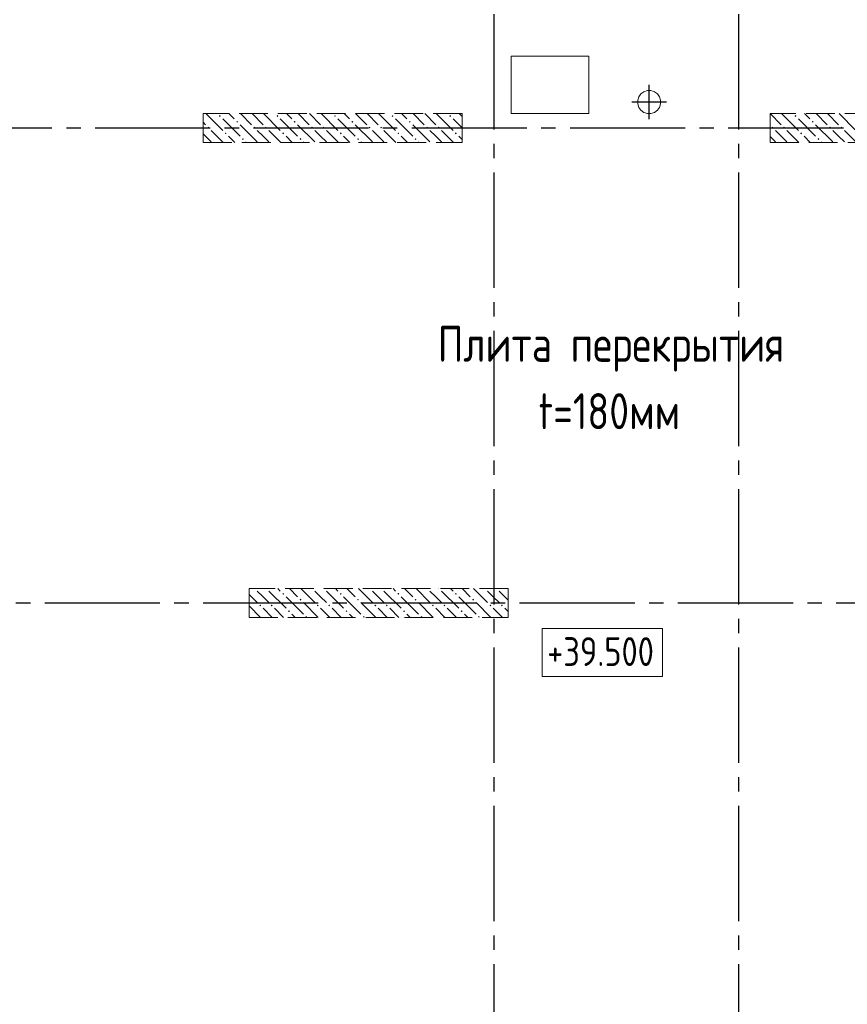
# Model space of a CAD drawing. Header units: millimetres. Extents: x 0 to 43617, y 0 to 59400.
# Tile 6 of 26: x 11330 to 17081, y 29642 to 36483. Entities that reach past the tile are written whole.
import ezdxf

# ---------------------------------------------------------------- set-up
doc = ezdxf.new("R2010")
doc.units = ezdxf.units.MM
doc.linetypes.add('______2', pattern=[270, 200, -70])
doc.linetypes.add('______5', pattern=[1100, 800, -100, 100, -100])
for name, color, linetype, lineweight in [('Standard', 7, 'Continuous', 25), ('Высотные отметки', 7, 'Continuous', 25), ('ЖБ Перекрытие верхний уровень', 7, 'Continuous', 35), ('ЖБ Пилон', 7, 'Continuous', 35), ('Оси', 40, '______5', 18), ('Примечания', 7, 'Continuous', 25)]:
    doc.layers.add(name, color=color, linetype=linetype, lineweight=lineweight)
doc.styles.add('GOST 2.304-81', font='txt')

msp = doc.modelspace()

# ---------------------------------------------------------------- hatches: boundary and pattern name
at = {"layer": 'ЖБ Пилон', "linetype": 'Continuous', "lineweight": 18, "transparency": 33554687}
for points in [[(12714.453125, 35813.14086914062), (12720.95336914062, 35819.64111328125), (12727.45361328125, 35813.14086914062), (12720.95336914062, 35806.640625)], [(12834.45434570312, 35773.13842773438), (12840.95458984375, 35779.638671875), (12847.44873046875, 35773.13842773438), (12840.95458984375, 35766.63208007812)], [(13114.453125, 35813.14086914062), (13120.95336914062, 35819.64111328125), (13127.45361328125, 35813.14086914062), (13120.95336914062, 35806.640625)], [(13234.45434570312, 35773.13842773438), (13240.95458984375, 35779.638671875), (13247.44873046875, 35773.13842773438), (13240.95458984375, 35766.63208007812)], [(13514.453125, 35813.14086914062), (13520.95336914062, 35819.64111328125), (13527.45361328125, 35813.14086914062), (13520.95336914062, 35806.640625)], [(13634.45434570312, 35773.13842773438), (13640.95458984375, 35779.638671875), (13647.44873046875, 35773.13842773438), (13640.95458984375, 35766.63208007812)], [(13914.453125, 35813.14086914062), (13920.95336914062, 35819.64111328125), (13927.45361328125, 35813.14086914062), (13920.95336914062, 35806.640625)], [(14034.45434570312, 35773.13842773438), (14040.95458984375, 35779.638671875), (14047.44873046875, 35773.13842773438), (14040.95458984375, 35766.63208007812)], [(14314.453125, 35813.14086914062), (14320.95336914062, 35819.64111328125), (14327.45361328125, 35813.14086914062), (14320.95336914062, 35806.640625)], [(16714.453125, 35813.14086914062), (16720.95336914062, 35819.64111328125), (16727.45361328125, 35813.14086914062), (16720.95336914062, 35806.640625)], [(16834.45434570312, 35773.13842773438), (16840.94848632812, 35779.638671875), (16847.44873046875, 35773.13842773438), (16840.94848632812, 35766.63208007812)], [(12634.45434570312, 35733.14208984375), (12640.95458984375, 35739.63623046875), (12647.44873046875, 35733.14208984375), (12640.95458984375, 35726.64184570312)], [(12954.443359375, 35733.14208984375), (12960.94970703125, 35739.63623046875), (12967.44995117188, 35733.14208984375), (12960.94970703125, 35726.64184570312)], [(13034.45434570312, 35733.14208984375), (13040.95458984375, 35739.63623046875), (13047.44873046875, 35733.14208984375), (13040.95458984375, 35726.64184570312)], [(13354.44946289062, 35733.14208984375), (13360.94970703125, 35739.63623046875), (13367.44995117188, 35733.14208984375), (13360.94970703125, 35726.64184570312)], [(13434.45434570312, 35733.14208984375), (13440.95458984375, 35739.63623046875), (13447.44873046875, 35733.14208984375), (13440.95458984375, 35726.64184570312)], [(13754.44946289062, 35733.14208984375), (13760.94970703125, 35739.63623046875), (13767.44995117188, 35733.14208984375), (13760.94970703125, 35726.64184570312)], [(13834.45434570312, 35733.14208984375), (13840.95458984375, 35739.63623046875), (13847.44873046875, 35733.14208984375), (13840.95458984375, 35726.64184570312)], [(14154.44946289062, 35733.14208984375), (14160.94970703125, 35739.63623046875), (14167.44995117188, 35733.14208984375), (14160.94970703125, 35726.64184570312)], [(14234.45434570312, 35733.14208984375), (14240.95458984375, 35739.63623046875), (14247.44873046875, 35733.14208984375), (14240.95458984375, 35726.64184570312)], [(16554.44946289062, 35733.14208984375), (16560.94970703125, 35739.63623046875), (16567.44995117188, 35733.14208984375), (16560.94970703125, 35726.64184570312)], [(16634.45434570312, 35733.14208984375), (16640.94848632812, 35739.63623046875), (16647.44873046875, 35733.14208984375), (16640.94848632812, 35726.64184570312)], [(16954.44946289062, 35733.14208984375), (16960.94970703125, 35739.63623046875), (16967.44995117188, 35733.14208984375), (16960.94970703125, 35726.64184570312)], [(17034.45434570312, 35733.14208984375), (17040.94848632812, 35739.63623046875), (17047.44873046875, 35733.14208984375), (17040.94848632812, 35726.64184570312)], [(12754.443359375, 35693.1396484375), (12760.94970703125, 35699.63989257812), (12767.44995117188, 35693.1396484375), (12760.94970703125, 35686.63330078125)], [(12874.45068359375, 35653.13110351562), (12880.95092773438, 35659.63745117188), (12887.451171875, 35653.13110351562), (12880.95092773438, 35646.64306640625)], [(13154.44946289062, 35693.1396484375), (13160.94970703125, 35699.63989257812), (13167.44995117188, 35693.1396484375), (13160.94970703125, 35686.63330078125)], [(13274.45068359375, 35653.13110351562), (13280.95092773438, 35659.63745117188), (13287.451171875, 35653.13110351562), (13280.95092773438, 35646.64306640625)], [(13554.44946289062, 35693.1396484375), (13560.94970703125, 35699.63989257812), (13567.44995117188, 35693.1396484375), (13560.94970703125, 35686.63330078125)], [(13674.45068359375, 35653.13110351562), (13680.95092773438, 35659.63745117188), (13687.451171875, 35653.13110351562), (13680.95092773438, 35646.64306640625)], [(13954.44946289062, 35693.1396484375), (13960.94970703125, 35699.63989257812), (13967.44995117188, 35693.1396484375), (13960.94970703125, 35686.63330078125)], [(14074.45068359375, 35653.13110351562), (14080.95092773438, 35659.63745117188), (14087.451171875, 35653.13110351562), (14080.95092773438, 35646.64306640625)], [(14354.44946289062, 35693.1396484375), (14360.94970703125, 35699.63989257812), (14367.44995117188, 35693.1396484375), (14360.94970703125, 35686.63330078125)], [(16754.44946289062, 35693.1396484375), (16760.94970703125, 35699.63989257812), (16767.44995117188, 35693.1396484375), (16760.94970703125, 35686.63330078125)], [(16874.45068359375, 35653.13110351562), (16880.95092773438, 35659.63745117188), (16887.451171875, 35653.13110351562), (16880.95092773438, 35646.64306640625)], [(12964.306640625, 32529.99877929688), (12960.94970703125, 32526.64184570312), (12957.58962138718, 32529.99877929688)], [(13044.30837138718, 32529.99877929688), (13040.95458984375, 32526.64184570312), (13037.59765625, 32529.99877929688)], [(13154.44946289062, 32493.1396484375), (13160.94970703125, 32499.63989257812), (13167.44995117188, 32493.1396484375), (13160.94970703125, 32486.63330078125)], [(13364.306640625, 32529.99877929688), (13360.94970703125, 32526.64184570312), (13357.5927734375, 32529.99877929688)], [(13444.30837138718, 32529.99877929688), (13440.95458984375, 32526.64184570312), (13437.59765625, 32529.99877929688)], [(13554.44946289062, 32493.1396484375), (13560.94970703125, 32499.63989257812), (13567.44995117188, 32493.1396484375), (13560.94970703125, 32486.63330078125)], [(13764.306640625, 32529.99877929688), (13760.94970703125, 32526.64184570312), (13757.5927734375, 32529.99877929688)], [(13844.30837138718, 32529.99877929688), (13840.95458984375, 32526.64184570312), (13837.59765625, 32529.99877929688)], [(13954.44946289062, 32493.1396484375), (13960.94970703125, 32499.63989257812), (13967.44995117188, 32493.1396484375), (13960.94970703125, 32486.63330078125)], [(14164.306640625, 32529.99877929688), (14160.94970703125, 32526.64184570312), (14157.5927734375, 32529.99877929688)], [(14244.30837138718, 32529.99877929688), (14240.95458984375, 32526.64184570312), (14237.59765625, 32529.99877929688)], [(14354.44946289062, 32493.1396484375), (14360.94970703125, 32499.63989257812), (14367.44995117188, 32493.1396484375), (14360.94970703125, 32486.63330078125)], [(14564.306640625, 32529.99877929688), (14560.94970703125, 32526.64184570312), (14557.5927734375, 32529.99877929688)], [(14644.30837138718, 32529.99877929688), (14640.95458984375, 32526.64184570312), (14637.59765625, 32529.99877929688)], [(13274.45068359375, 32453.13110351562), (13280.95092773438, 32459.63745117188), (13287.451171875, 32453.13110351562), (13280.95092773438, 32446.64306640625)], [(13674.45068359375, 32453.13110351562), (13680.95092773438, 32459.63745117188), (13687.451171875, 32453.13110351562), (13680.95092773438, 32446.64306640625)], [(14074.45068359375, 32453.13110351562), (14080.95092773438, 32459.63745117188), (14087.451171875, 32453.13110351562), (14080.95092773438, 32446.64306640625)], [(14474.45068359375, 32453.13110351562), (14480.95092773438, 32459.63745117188), (14487.451171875, 32453.13110351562), (14480.95092773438, 32446.64306640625)], [(12994.45190429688, 32413.14086914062), (13000.9521484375, 32419.64111328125), (13007.45239257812, 32413.14086914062), (13000.9521484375, 32406.63452148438)], [(13074.45068359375, 32413.14086914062), (13080.95092773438, 32419.64111328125), (13087.451171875, 32413.14086914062), (13080.95092773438, 32406.63452148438)], [(13194.45190429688, 32373.13232421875), (13200.9521484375, 32379.638671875), (13207.45239257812, 32373.13232421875), (13200.9521484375, 32366.63208007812)], [(13394.45190429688, 32413.14086914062), (13400.9521484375, 32419.64111328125), (13407.45239257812, 32413.14086914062), (13400.9521484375, 32406.63452148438)], [(13474.45068359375, 32413.14086914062), (13480.95092773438, 32419.64111328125), (13487.451171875, 32413.14086914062), (13480.95092773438, 32406.63452148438)], [(13594.45190429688, 32373.13232421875), (13600.9521484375, 32379.638671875), (13607.45239257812, 32373.13232421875), (13600.9521484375, 32366.63208007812)], [(13794.45190429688, 32413.14086914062), (13800.9521484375, 32419.64111328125), (13807.45239257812, 32413.14086914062), (13800.9521484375, 32406.63452148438)], [(13874.45068359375, 32413.14086914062), (13880.95092773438, 32419.64111328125), (13887.451171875, 32413.14086914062), (13880.95092773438, 32406.63452148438)], [(13994.45190429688, 32373.13232421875), (14000.9521484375, 32379.638671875), (14007.45239257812, 32373.13232421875), (14000.9521484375, 32366.63208007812)], [(14194.45190429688, 32413.14086914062), (14200.9521484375, 32419.64111328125), (14207.45239257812, 32413.14086914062), (14200.9521484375, 32406.63452148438)], [(14274.45068359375, 32413.14086914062), (14280.95092773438, 32419.64111328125), (14287.451171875, 32413.14086914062), (14280.95092773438, 32406.63452148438)], [(14394.45190429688, 32373.13232421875), (14400.9521484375, 32379.638671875), (14407.45239257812, 32373.13232421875), (14400.9521484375, 32366.63208007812)], [(14594.45190429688, 32413.14086914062), (14600.9521484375, 32419.64111328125), (14607.45239257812, 32413.14086914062), (14600.9521484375, 32406.63452148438)], [(14674.45068359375, 32413.14086914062), (14680.95092773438, 32419.64111328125), (14687.451171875, 32413.14086914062), (14680.95092773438, 32406.63452148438)], [(12923.9990234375, 32336.59343594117), (12927.45361328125, 32333.14208984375), (12924.31030273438, 32329.99877929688), (12923.9990234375, 32329.99877929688)], [(13314.453125, 32333.14208984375), (13320.95336914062, 32339.63623046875), (13327.45361328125, 32333.14208984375), (13324.31030273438, 32329.99877929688), (13317.59643554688, 32329.99877929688)], [(13714.453125, 32333.14208984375), (13720.95336914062, 32339.63623046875), (13727.45361328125, 32333.14208984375), (13724.31030273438, 32329.99877929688), (13717.59643554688, 32329.99877929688)], [(14114.453125, 32333.14208984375), (14120.95336914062, 32339.63623046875), (14127.45361328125, 32333.14208984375), (14124.31030273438, 32329.99877929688), (14117.59643554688, 32329.99877929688)], [(14514.453125, 32333.14208984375), (14520.95336914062, 32339.63623046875), (14527.45361328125, 32333.14208984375), (14524.31030273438, 32329.99877929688), (14517.59643554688, 32329.99877929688)]]:
    msp.add_hatch(color=7, dxfattribs=at).paths.add_polyline_path(points, flags=16)

# ---------------------------------------------------------------- linework, layer by layer
at = {"layer": 'Standard', "color": 8, "linetype": '______5', "lineweight": -3, "transparency": 33554687}
for p, q in [((15703.99780273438, 35790.49072265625), (15703.99780273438, 36029.51049804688)), ((15823.50463867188, 35909.99755859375), (15584.49096679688, 35909.99755859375))]:
    msp.add_line(p, q, dxfattribs=at)
at = {"layer": 'Высотные отметки', "color": 7, "linetype": 'Continuous', "lineweight": 18, "transparency": 33554687}
msp.add_lwpolyline([(14961.14501953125, 31919.17724609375), (15797.79052734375, 31919.17724609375), (15797.79052734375, 32252.5146484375), (14961.14501953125, 32252.5146484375), (14961.14501953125, 31919.17724609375)], dxfattribs=at)
at = {"layer": 'ЖБ Перекрытие верхний уровень', "color": 7, "linetype": 'Continuous', "lineweight": 18, "transparency": 33554687}
for p, q in [((15283.99658203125, 36229.99877929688), (14744.00024414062, 36229.99877929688)), ((14744.00024414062, 36229.99877929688), (14744.00024414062, 35829.99877929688)), ((15283.99658203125, 35829.99877929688), (15283.99658203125, 36229.99877929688)), ((15667.37670898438, 35981.86645507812), (15646.96044921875, 35967.03491210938)), ((15691.37573242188, 35989.6728515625), (15667.37670898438, 35981.86645507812)), ((15716.61987304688, 35989.6728515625), (15691.37573242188, 35989.6728515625)), ((15740.61889648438, 35981.86645507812), (15716.61987304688, 35989.6728515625)), ((15761.03515625, 35967.03491210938), (15740.61889648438, 35981.86645507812)), ((15632.12890625, 35946.62475585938), (15624.32861328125, 35922.61352539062)), ((15624.32861328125, 35922.61352539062), (15624.32861328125, 35897.38159179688)), ((15646.96044921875, 35967.03491210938), (15632.12890625, 35946.62475585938)), ((15775.86669921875, 35946.62475585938), (15761.03515625, 35967.03491210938)), ((15783.6669921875, 35922.61352539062), (15775.86669921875, 35946.62475585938)), ((15783.6669921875, 35897.38159179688), (15783.6669921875, 35922.61352539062)), ((15624.32861328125, 35897.38159179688), (15632.12890625, 35873.37646484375)), ((15632.12890625, 35873.37646484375), (15646.96044921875, 35852.96630859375)), ((15646.96044921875, 35852.96630859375), (15667.37670898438, 35838.134765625)), ((15740.61889648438, 35838.134765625), (15761.03515625, 35852.96630859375)), ((15761.03515625, 35852.96630859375), (15775.86669921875, 35873.37646484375)), ((15775.86669921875, 35873.37646484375), (15783.6669921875, 35897.38159179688)), ((14744.00024414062, 35829.99877929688), (15283.99658203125, 35829.99877929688)), ((15667.37670898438, 35838.134765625), (15691.37573242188, 35830.32836914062)), ((15691.37573242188, 35830.32836914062), (15716.61987304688, 35830.32836914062)), ((15716.61987304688, 35830.32836914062), (15740.61889648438, 35838.134765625))]:
    msp.add_line(p, q, dxfattribs=at)
at = {"layer": 'ЖБ Пилон', "color": 253, "linetype": '______2', "lineweight": 13, "true_color": 0xa0a0a0, "transparency": 33554687}
for p, q in [((14403.99780273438, 35829.99877929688), (12603.99780273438, 35829.99877929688)), ((12603.99780273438, 35829.99877929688), (12603.99780273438, 35629.99877929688)), ((14403.99780273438, 35629.99877929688), (14403.99780273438, 35829.99877929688)), ((18344.00024414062, 35829.99877929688), (16544.00024414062, 35829.99877929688)), ((16544.00024414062, 35829.99877929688), (16544.00024414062, 35629.99877929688)), ((12603.99780273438, 35629.99877929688), (14403.99780273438, 35629.99877929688)), ((16544.00024414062, 35629.99877929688), (18344.00024414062, 35629.99877929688)), ((14723.9990234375, 32529.99877929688), (12923.9990234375, 32529.99877929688)), ((12923.9990234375, 32529.99877929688), (12923.9990234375, 32329.99877929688)), ((14723.9990234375, 32329.99877929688), (14723.9990234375, 32529.99877929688)), ((12923.9990234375, 32329.99877929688), (14723.9990234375, 32329.99877929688))]:
    msp.add_line(p, q, dxfattribs=at)
at = {"layer": 'ЖБ Пилон', "color": 9, "linetype": 'Continuous', "lineweight": 18, "true_color": 0xc7c7c7, "transparency": 33554687}
for p, q in [((12624.09667968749, 35829.99877929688), (12740.95458984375, 35713.14086914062)), ((12740.95458984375, 35793.1396484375), (12860.94970703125, 35673.13842773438)), ((12820.95336914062, 35793.1396484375), (12784.09423828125, 35829.99877929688)), ((12864.09277779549, 35829.99877929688), (12940.95458984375, 35753.13110351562)), ((12944.09742082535, 35829.99877929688), (13020.95336914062, 35753.13110351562)), ((13024.09667968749, 35829.99877929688), (13140.95458984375, 35713.14086914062)), ((13140.95458984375, 35793.1396484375), (13260.94970703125, 35673.13842773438)), ((13220.95336914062, 35793.1396484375), (13184.09423828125, 35829.99877929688)), ((13264.09277779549, 35829.99877929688), (13340.95458984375, 35753.13110351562)), ((13344.09742082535, 35829.99877929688), (13420.95336914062, 35753.13110351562)), ((13424.09667968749, 35829.99877929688), (13540.95458984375, 35713.14086914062)), ((13540.95458984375, 35793.1396484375), (13660.94970703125, 35673.13842773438)), ((13620.95336914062, 35793.1396484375), (13584.09423828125, 35829.99877929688)), ((13664.09277779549, 35829.99877929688), (13740.95458984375, 35753.13110351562)), ((13744.09742082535, 35829.99877929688), (13820.95336914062, 35753.13110351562)), ((13824.09667968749, 35829.99877929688), (13940.95458984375, 35713.14086914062)), ((13940.95458984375, 35793.1396484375), (14060.94970703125, 35673.13842773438)), ((14020.95336914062, 35793.1396484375), (13984.09423828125, 35829.99877929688)), ((14064.09277779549, 35829.99877929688), (14140.95458984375, 35753.13110351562)), ((14144.09742082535, 35829.99877929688), (14220.95336914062, 35753.13110351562)), ((14224.09667968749, 35829.99877929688), (14340.95458984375, 35713.14086914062)), ((14340.95458984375, 35793.1396484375), (14403.99780273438, 35730.09322887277)), ((14403.99780273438, 35810.09521484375), (14384.09423828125, 35829.99877929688)), ((16544.09155709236, 35829.99877929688), (16620.95336914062, 35753.13110351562)), ((16624.09651981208, 35829.99877929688), (16740.94848632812, 35713.14086914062)), ((16740.94848632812, 35793.1396484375), (16860.94970703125, 35673.13842773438)), ((16820.95336914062, 35793.1396484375), (16784.09423828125, 35829.99877929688)), ((16864.09253801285, 35829.99877929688), (16940.94848632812, 35753.13110351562)), ((16944.09155709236, 35829.99877929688), (17020.95336914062, 35753.13110351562)), ((17024.09651981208, 35829.99877929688), (17140.94848632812, 35713.14086914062)), ((12603.99780273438, 35770.08925717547), (12620.95336914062, 35753.13110351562)), ((12660.94970703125, 35713.14086914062), (12744.09179687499, 35629.99877929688)), ((12860.94970703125, 35753.13110351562), (12980.95092773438, 35633.14208984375)), ((13020.95336914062, 35673.13842773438), (12980.95092773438, 35713.14086914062)), ((13060.94970703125, 35713.14086914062), (13144.09179687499, 35629.99877929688)), ((13260.94970703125, 35753.13110351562), (13380.95092773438, 35633.14208984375)), ((13420.95336914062, 35673.13842773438), (13380.95092773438, 35713.14086914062)), ((13460.94970703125, 35713.14086914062), (13544.09179687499, 35629.99877929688)), ((13660.94970703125, 35753.13110351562), (13780.95092773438, 35633.14208984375)), ((13820.95336914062, 35673.13842773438), (13780.95092773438, 35713.14086914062)), ((13860.94970703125, 35713.14086914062), (13944.09179687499, 35629.99877929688)), ((14060.94970703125, 35753.13110351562), (14180.95092773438, 35633.14208984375)), ((14220.95336914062, 35673.13842773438), (14180.95092773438, 35713.14086914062)), ((14260.94970703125, 35713.14086914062), (14344.09179687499, 35629.99877929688)), ((16620.95336914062, 35673.13842773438), (16580.95092773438, 35713.14086914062)), ((16660.94970703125, 35713.14086914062), (16744.091796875, 35629.99877929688)), ((16860.94970703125, 35753.13110351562), (16980.95092773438, 35633.14208984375)), ((17020.95336914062, 35673.13842773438), (16980.95092773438, 35713.14086914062)), ((17060.94970703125, 35713.14086914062), (17144.091796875, 35629.99877929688)), ((12620.95336914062, 35673.13842773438), (12603.99780273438, 35690.09399414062)), ((12660.94970703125, 35633.14208984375), (12620.95336914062, 35673.13842773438)), ((12780.95092773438, 35673.13842773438), (12824.08838210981, 35629.99877929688)), ((13060.94970703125, 35633.14208984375), (13020.95336914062, 35673.13842773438)), ((13180.95092773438, 35673.13842773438), (13224.08838210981, 35629.99877929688)), ((13460.94970703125, 35633.14208984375), (13420.95336914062, 35673.13842773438)), ((13580.95092773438, 35673.13842773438), (13624.08838210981, 35629.99877929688)), ((13860.94970703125, 35633.14208984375), (13820.95336914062, 35673.13842773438)), ((13980.95092773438, 35673.13842773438), (14024.08838210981, 35629.99877929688)), ((14260.94970703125, 35633.14208984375), (14220.95336914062, 35673.13842773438)), ((14380.95092773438, 35673.13842773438), (14403.99780273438, 35650.09038052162)), ((16544.00024414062, 35670.08901465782), (16580.95092773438, 35633.14208984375)), ((16660.94970703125, 35633.14208984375), (16620.95336914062, 35673.13842773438)), ((16780.95092773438, 35673.13842773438), (16824.0883821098, 35629.99877929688)), ((17060.94970703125, 35633.14208984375), (17020.95336914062, 35673.13842773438)), ((12904.09545898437, 35629.99877929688), (12900.9521484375, 35633.14208984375)), ((13304.09545898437, 35629.99877929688), (13300.9521484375, 35633.14208984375)), ((13704.09545898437, 35629.99877929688), (13700.9521484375, 35633.14208984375)), ((14104.09545898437, 35629.99877929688), (14100.9521484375, 35633.14208984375)), ((16904.09545898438, 35629.99877929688), (16900.9521484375, 35633.14208984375)), ((13020.95336914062, 32473.13232421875), (12980.95092773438, 32513.14086914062)), ((13060.94970703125, 32513.14086914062), (13180.95092773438, 32393.1396484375)), ((13124.09667968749, 32529.99877929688), (13140.95458984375, 32513.14086914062)), ((13204.08903635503, 32529.99877929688), (13260.94970703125, 32473.13232421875)), ((13284.08438460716, 32529.99877929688), (13380.95092773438, 32433.14208984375)), ((13420.95336914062, 32473.13232421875), (13380.95092773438, 32513.14086914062)), ((13460.94970703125, 32513.14086914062), (13580.95092773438, 32393.1396484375)), ((13524.09667968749, 32529.99877929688), (13540.95458984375, 32513.14086914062)), ((13604.08903635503, 32529.99877929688), (13660.94970703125, 32473.13232421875)), ((13684.08438460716, 32529.99877929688), (13780.95092773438, 32433.14208984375)), ((13820.95336914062, 32473.13232421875), (13780.95092773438, 32513.14086914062)), ((13860.94970703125, 32513.14086914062), (13980.95092773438, 32393.1396484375)), ((13924.09667968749, 32529.99877929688), (13940.95458984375, 32513.14086914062)), ((14004.08903635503, 32529.99877929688), (14060.94970703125, 32473.13232421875)), ((14084.08438460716, 32529.99877929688), (14180.95092773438, 32433.14208984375)), ((14220.95336914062, 32473.13232421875), (14180.95092773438, 32513.14086914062)), ((14260.94970703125, 32513.14086914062), (14380.95092773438, 32393.1396484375)), ((14324.09667968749, 32529.99877929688), (14340.95458984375, 32513.14086914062)), ((14404.08903635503, 32529.99877929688), (14460.94970703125, 32473.13232421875)), ((14484.08438460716, 32529.99877929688), (14580.95092773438, 32433.14208984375)), ((14620.95336914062, 32473.13232421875), (14580.95092773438, 32513.14086914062)), ((14660.94970703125, 32513.14086914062), (14723.9990234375, 32450.09155273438)), ((12923.9990234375, 32490.08820075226), (12980.95092773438, 32433.14208984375)), ((13060.94970703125, 32433.14208984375), (13020.95336914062, 32473.13232421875)), ((13180.95092773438, 32473.13232421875), (13300.9521484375, 32353.13110351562)), ((13404.09545898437, 32329.99877929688), (13300.9521484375, 32433.14208984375)), ((13460.94970703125, 32433.14208984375), (13420.95336914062, 32473.13232421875)), ((13580.95092773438, 32473.13232421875), (13700.9521484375, 32353.13110351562)), ((13804.09545898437, 32329.99877929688), (13700.9521484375, 32433.14208984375)), ((13860.94970703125, 32433.14208984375), (13820.95336914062, 32473.13232421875)), ((13980.95092773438, 32473.13232421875), (14100.9521484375, 32353.13110351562)), ((14204.09545898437, 32329.99877929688), (14100.9521484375, 32433.14208984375)), ((14260.94970703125, 32433.14208984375), (14220.95336914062, 32473.13232421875)), ((14380.95092773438, 32473.13232421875), (14500.9521484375, 32353.13110351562)), ((14604.09545898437, 32329.99877929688), (14500.9521484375, 32433.14208984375)), ((14660.94970703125, 32433.14208984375), (14620.95336914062, 32473.13232421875)), ((13004.09545898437, 32329.99877929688), (12923.9990234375, 32410.09521484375)), ((13020.95336914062, 32393.1396484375), (13084.09423828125, 32329.99877929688)), ((13100.9521484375, 32393.1396484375), (13164.08980626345, 32329.99877929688)), ((13420.95336914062, 32393.1396484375), (13484.09423828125, 32329.99877929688)), ((13500.9521484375, 32393.1396484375), (13564.08980626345, 32329.99877929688)), ((13820.95336914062, 32393.1396484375), (13884.09423828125, 32329.99877929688)), ((13900.9521484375, 32393.1396484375), (13964.08980626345, 32329.99877929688)), ((14220.95336914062, 32393.1396484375), (14284.09423828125, 32329.99877929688)), ((14300.9521484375, 32393.1396484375), (14364.08980626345, 32329.99877929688)), ((14620.95336914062, 32393.1396484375), (14684.09423828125, 32329.99877929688)), ((14700.9521484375, 32393.1396484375), (14723.9990234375, 32370.09160122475)), ((13244.08804671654, 32329.99877929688), (13220.95336914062, 32353.13110351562)), ((13644.08804671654, 32329.99877929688), (13620.95336914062, 32353.13110351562)), ((14044.08804671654, 32329.99877929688), (14020.95336914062, 32353.13110351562)), ((14444.08804671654, 32329.99877929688), (14420.95336914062, 32353.13110351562))]:
    msp.add_line(p, q, dxfattribs=at)
at = {"layer": 'Оси', "color": 8, "linetype": '______5', "lineweight": -3, "transparency": 33554687}
for p, q in [((14623.9990234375, 57420.01342773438), (14623.9990234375, 7100.018310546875)), ((16323.9990234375, 57420.01342773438), (16323.9990234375, 7100.018310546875)), ((22553.99169921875, 35730.02319335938), (4600, 35730.02319335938)), ((23303.99780273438, 32430.02319335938), (4600, 32430.02319335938))]:
    msp.add_line(p, q, dxfattribs=at)

# ---------------------------------------------------------------- texts
at = {"layer": 'Высотные отметки', "color": 7, "linetype": 'Continuous', "lineweight": 18, "transparency": 33554687, "insert": (14995.15991210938, 31992.5048828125), "char_height": 200, "width": 870.4673290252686, "attachment_point": 7, "style": 'GOST 2.304-81'}
msp.add_mtext('\\W1.02;+39.500', dxfattribs=at)
at = {"layer": 'Примечания', "color": 251, "linetype": 'Continuous', "lineweight": 25, "true_color": 0x656565, "transparency": 33554687, "char_height": 250, "attachment_point": 7, "style": 'GOST 2.304-81'}
for s, insert, width in [('Плита\\~перекрытия', (14234.4970703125, 34037.5732421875), 2505.584716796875), ('t=180мм', (14934.4970703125, 33637.5732421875), 1101.715087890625)]:
    msp.add_mtext(s, dxfattribs=dict(at, insert=insert, width=width))

doc.saveas('drawing.dxf')
